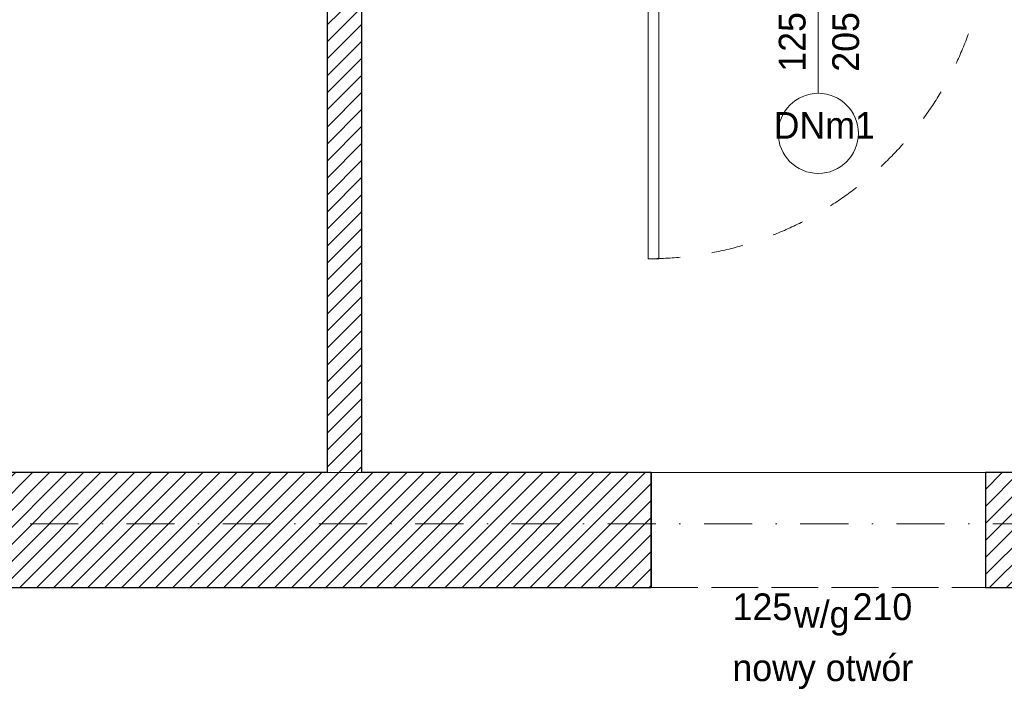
# Model space of a CAD drawing. Header units: millimetres. Extents: x -140780 to 266886, y -104422 to 233759.
# Tile 68 of 104: x 214600 to 218283, y 112587 to 115092. Entities that reach past the tile are written whole.
import ezdxf
from ezdxf.enums import TextEntityAlignment as Align

# ---------------------------------------------------------------- set-up
doc = ezdxf.new("R2010")
doc.units = ezdxf.units.MM
doc.header["$MEASUREMENT"] = 0
for name, pattern in [('Krawędzie ukryte', [225, 175, -50]), ('Kropki i Kreski', [360, 180, -90, 0, -90]), ('Przerywana', [240, 120, -120])]:
    doc.linetypes.add(name, pattern=pattern)
for name, color, linetype in [('Drzwi ArchiCAD', 7, 'Continuous'), ('Konstrukcja - Siatki mod', 7, 'Continuous'), ('KR_INW', 7, 'Continuous'), ('NAPIS_SODON', 7, 'Continuous'), ('ROZBUDOWA_NOWE_DZIAŁOWE', 7, 'Continuous'), ('Znaczniki drzwi ArchiCADa', 7, 'Continuous')]:
    doc.layers.add(name, color=color, linetype=linetype)
for name, color, linetype, lineweight, true_color in [('Drzwi ArchiCAD_Nr_pióra__24', 7, 'Continuous', 15, 0x029e21), ('Drzwi ArchiCAD_Nr_pióra__4', 7, 'Continuous', 13, 0x029e21), ('Konstrukcja - Siatki mod_Nr_pióra__48', 7, 'Continuous', 15, 0xa80f02), ('PREBUDOWA_NOWE_NADPROŻA_Nr_pióra__44', 7, 'Continuous', 13, 0x029e21), ('Znaczniki drzwi ArchiCADa_Nr_pióra__24', 7, 'Continuous', 15, 0x029e21), ('Znaczniki drzwi ArchiCADa_Nr_pióra__4', 7, 'Continuous', 13, 0x029e21)]:
    doc.layers.add(name, color=color, linetype=linetype, lineweight=lineweight, true_color=true_color)
for name, color, linetype, lineweight in [('Drzwi ArchiCAD_Nr_pióra__27', 7, 'Continuous', 25), ('KR_INW_Nr_pióra__101', 252, 'Continuous', 5), ('KR_INW_Nr_pióra__27', 7, 'Continuous', 25), ('NAPIS_SODON_Nr_pióra__121', 255, 'Continuous', 0), ('ROZBUDOWA_NOWE_DZIAŁOWE_Nr_pióra__27', 7, 'Continuous', 25), ('STREFA_NOWE_POM_Nr_pióra__121', 255, 'Continuous', 0)]:
    doc.layers.add(name, color=color, linetype=linetype, lineweight=lineweight)
doc.styles.add('GENERATED_STYLE_2', font='txt')
pattern_1 = [(45, (0, 0), (-31.819804, 31.819804), [])]

# ---------------------------------------------------------------- blocks, each defined once
blk = doc.blocks.new('Strop_2', base_point=(188316, 115154.1))
at = {"layer": 'NAPIS_SODON_Nr_pióra__121', "linetype": 'Continuous', "flags": 128}
blk.add_lwpolyline([(224893.2, 113397.6), (205242.2, 113397.6), (204667.3, 113397.6), (188316, 113397.6)], dxfattribs=at)
blk = doc.blocks.new('Ściana_7', base_point=(224463.2, 113397.6))
at = {"layer": 'KR_INW_Nr_pióra__101', "linetype": 'Continuous'}
h = blk.add_hatch(dxfattribs=at)
h.set_pattern_fill('Cegła_licówka', color=256, style=0, pattern_type=2)
h.set_pattern_definition(pattern_1)
h.paths.add_polyline_path([(218212.4, 113397.6), (218212.4, 112967.6), (222269.4, 112967.6), (222269.4, 113082.6), (222269.4, 113397.6)])
at = {"layer": 'KR_INW_Nr_pióra__27', "linetype": 'Continuous', "flags": 128}
for points in [[(218956.4, 113397.6), (218212.4, 113397.6)], [(218212.4, 113397.6), (218212.4, 112967.6)], [(218212.4, 112967.6), (222269.4, 112967.6)]]:
    blk.add_lwpolyline(points, dxfattribs=at)
blk = doc.blocks.new('Ściana_8', base_point=(215880.3, 113397.6))
at = {"layer": 'KR_INW_Nr_pióra__101', "linetype": 'Continuous'}
h = blk.add_hatch(dxfattribs=at)
h.set_pattern_fill('Cegła_licówka', color=256, style=0, pattern_type=2)
h.set_pattern_definition(pattern_1)
h.paths.add_polyline_path([(215880.3, 113397.6), (215880.3, 115166.8), (215750.3, 115166.8), (215750.3, 113397.6)])
at = {"layer": 'KR_INW_Nr_pióra__27', "linetype": 'Continuous', "flags": 128}
for points in [[(215750.3, 115166.8), (215750.3, 113397.6)], [(215880.3, 113397.6), (215880.3, 115166.8)]]:
    blk.add_lwpolyline(points, dxfattribs=at)
blk = doc.blocks.new('Drzwi 19_52')
at = {"layer": 'Drzwi ArchiCAD_Nr_pióra__24', "linetype": 'Continuous'}
for p, q in [((597, 0), (597, 1274)), ((597, 1274), (637, 1274)), ((637, 1274), (637, 0)), ((-637, 0), (-725, 0)), ((-725, 0), (-725, -115)), ((-637, -40), (-637, 0)), ((637, 0), (597, 0)), ((725, 0), (637, 0)), ((637, 0), (637, -40)), ((725, -115), (725, 0)), ((-625, -40), (-637, -40)), ((-625, -115), (-625, -40)), ((637, -40), (625, -40)), ((625, -40), (625, -115)), ((-725, -115), (-625, -115)), ((625, -115), (725, -115))]:
    blk.add_line(p, q, dxfattribs=at)
at = {"layer": 'Drzwi ArchiCAD_Nr_pióra__27', "linetype": 'Continuous'}
for p, q in [((-725, -115), (-725, 0)), ((725, -115), (725, 0))]:
    blk.add_line(p, q, dxfattribs=at)
at = {"layer": 'Drzwi ArchiCAD_Nr_pióra__4', "linetype": 'Przerywana'}
blk.add_arc((637, 0), 1274, 90, 180, dxfattribs=at)
blk = doc.blocks.new('Znacznik Wym 19_32')
at = {"layer": 'Znaczniki drzwi ArchiCADa_Nr_pióra__4', "linetype": 'Continuous'}
blk.add_line((0, -770), (0, 300), dxfattribs=at)
for start, end in [(0, 180), (180, 0)]:
    blk.add_arc((0, -920), 150, start, end, dxfattribs=at)
at = {"layer": 'Znaczniki drzwi ArchiCADa_Nr_pióra__4', "style": 'GENERATED_STYLE_2'}
for tag, rotation, p in [('AC_MarkerText_2', 90, (-17.6, -689.3)), ('AC_MarkerText_3', 90, (182.4, -689.3)), ('AC_WIDO_ID', 360, (-167.1, -970))]:
    blk.add_attdef(tag, text='', height=100, rotation=rotation, dxfattribs=at).set_placement(p, align=Align.BOTTOM_LEFT)
blk = doc.blocks.new('Ściana_135', base_point=(216862.4, 115586.8))
at = {"layer": 'ROZBUDOWA_NOWE_DZIAŁOWE_Nr_pióra__27', "linetype": 'Continuous'}
for p, q in [((216862.4, 115586.8), (216862.4, 115471.8)), ((218312.4, 115586.8), (218312.4, 115471.8)), ((216862.4, 115471.8), (216862.4, 115166.8)), ((218312.4, 115471.8), (218312.4, 115166.8))]:
    blk.add_line(p, q, dxfattribs=at)
at = {"layer": 'Drzwi ArchiCAD', "linetype": 'Continuous', "zscale": 1000, "rotation": 180}
blk.add_blockref('Drzwi 19_52', (217587.4, 115471.8), dxfattribs=at)
at = {"layer": 'Znaczniki drzwi ArchiCADa', "color": 104, "lineweight": 13, "true_color": 0x029e21}
ref = blk.add_blockref('Znacznik Wym 19_32', (217587.4, 115586.8), dxfattribs=at)
ref.add_attrib('AC_MarkerText_2', '125', dxfattribs={"layer": 'Znaczniki drzwi ArchiCADa_Nr_pióra__4', "color": 104, "true_color": 0x029e21, "height": 100, "rotation": 90, "style": 'GENERATED_STYLE_2'}).set_placement((217569.7, 114897.4), align=Align.BOTTOM_LEFT)
ref.add_attrib('AC_MarkerText_3', '205', dxfattribs={"layer": 'Znaczniki drzwi ArchiCADa_Nr_pióra__4', "color": 104, "true_color": 0x029e21, "height": 100, "rotation": 90, "style": 'GENERATED_STYLE_2'}).set_placement((217769.7, 114897.4), align=Align.BOTTOM_LEFT)
ref.add_attrib('AC_WIDO_ID', 'DNm1', dxfattribs={"layer": 'Znaczniki drzwi ArchiCADa_Nr_pióra__4', "color": 104, "true_color": 0x029e21, "height": 100, "rotation": 360, "style": 'GENERATED_STYLE_2'}).set_placement((217420.3, 114616.8), align=Align.BOTTOM_LEFT)
blk = doc.blocks.new('Ściana_137', base_point=(216962.4, 113397.6))
at = {"layer": 'KR_INW_Nr_pióra__101', "linetype": 'Continuous'}
h = blk.add_hatch(dxfattribs=at)
h.set_pattern_fill('Cegła_licówka', color=256, style=0, pattern_type=2)
h.set_pattern_definition(pattern_1)
h.paths.add_polyline_path([(216962.4, 113397.6), (210318.1, 113397.6), (210318.1, 112967.6), (216962.4, 112967.6)])
at = {"layer": 'KR_INW_Nr_pióra__27', "linetype": 'Continuous', "flags": 128}
for points in [[(215750.3, 113397.6), (210318.1, 113397.6)], [(216962.4, 113397.6), (215880.3, 113397.6)], [(216962.4, 112967.6), (216962.4, 113397.6)], [(210318.1, 112967.6), (216962.4, 112967.6)]]:
    blk.add_lwpolyline(points, dxfattribs=at)
blk = doc.blocks.new('Podstawowy znacznik okna-drzwi-świetlika')
at = {"layer": 'Znaczniki drzwi ArchiCADa_Nr_pióra__24', "style": 'GENERATED_STYLE_2'}
for tag, p in [('AC_WIDO_ID', (-112.5, 250)), ('AC_WIDO_A_SIZE', (-320.5, 48.3)), ('GS_Separator', (-128.5, 20.3)), ('AC_WIDO_B_SIZE', (128.5, 48.3))]:
    blk.add_attdef(tag, text='', height=100, dxfattribs=at).set_placement(p, align=Align.BOTTOM_LEFT)
blk = doc.blocks.new('Ściana_138', base_point=(218212.4, 113397.6))
at = {"layer": 'ROZBUDOWA_NOWE_DZIAŁOWE_Nr_pióra__27', "linetype": 'Continuous'}
for p, q in [((216962.4, 113397.6), (216962.4, 112967.6)), ((218212.4, 113397.6), (218212.4, 112967.6))]:
    blk.add_line(p, q, dxfattribs=at)
at = {"layer": 'Znaczniki drzwi ArchiCADa', "color": 104, "lineweight": 13, "true_color": 0x029e21}
ref = blk.add_blockref('Podstawowy znacznik okna-drzwi-świetlika', (217587.4, 112967.6), dxfattribs=dict(at, rotation=180))
ref.add_attrib('GS_Separator', ' w/g ', dxfattribs={"layer": 'Znaczniki drzwi ArchiCADa_Nr_pióra__4', "color": 104, "true_color": 0x029e21, "height": 100, "rotation": 360, "style": 'GENERATED_STYLE_2'}).set_placement((217458.9, 112787.8), align=Align.BOTTOM_LEFT)
ref.add_attrib('AC_WIDO_ID', 'nowy otwór', dxfattribs={"layer": 'Znaczniki drzwi ArchiCADa_Nr_pióra__4', "color": 104, "true_color": 0x029e21, "height": 100, "rotation": 360, "style": 'GENERATED_STYLE_2'}).set_placement((217266, 112587.8), align=Align.BOTTOM_LEFT)
ref.add_attrib('AC_WIDO_A_SIZE', '125', dxfattribs={"layer": 'Znaczniki drzwi ArchiCADa_Nr_pióra__4', "color": 104, "true_color": 0x029e21, "height": 100, "rotation": 360, "style": 'GENERATED_STYLE_2'}).set_placement((217266.9, 112815.9), align=Align.BOTTOM_LEFT)
ref.add_attrib('AC_WIDO_B_SIZE', '210', dxfattribs={"layer": 'Znaczniki drzwi ArchiCADa_Nr_pióra__4', "color": 104, "true_color": 0x029e21, "height": 100, "rotation": 360, "style": 'GENERATED_STYLE_2'}).set_placement((217715.8, 112815.9), align=Align.BOTTOM_LEFT)
blk = doc.blocks.new('Standardowy znacznik siatki_10')
at = {"layer": 'Konstrukcja - Siatki mod_Nr_pióra__48', "linetype": 'Kropki i Kreski'}
blk.add_line((1000, 0), (72912, 0), dxfattribs=at)

msp = doc.modelspace()

# ---------------------------------------------------------------- linework, layer by layer
at = {"layer": 'PREBUDOWA_NOWE_NADPROŻA_Nr_pióra__44', "linetype": 'Krawędzie ukryte'}
for p, q in [((218212.4, 113397.6), (216962.4, 113397.6)), ((216962.4, 112967.6), (218212.4, 112967.6))]:
    msp.add_line(p, q, dxfattribs=at)
at = {"layer": 'STREFA_NOWE_POM_Nr_pióra__121', "linetype": 'Continuous', "flags": 128}
msp.add_lwpolyline([(214351, 115146.8), (214176.7, 115146.8), (212299.9, 115146.8), (212299.9, 115147.1), (209976.4, 115147.1), (209095, 115147.1), (209110.2, 113397.6), (209438.1, 113397.6), (210318.1, 113397.6), (215750.3, 113397.6), (215750.3, 115146.8), (215056.7, 115146.8)], close=True, dxfattribs=at)

# ---------------------------------------------------------------- block references
at = {"layer": 'Konstrukcja - Siatki mod', "color": 8, "linetype": 'Continuous', "lineweight": 13, "zscale": 1000}
msp.add_blockref('Standardowy znacznik siatki_10', (177989.3, 113205.9), dxfattribs=at)
at = {"layer": 'KR_INW'}
for name, p in [('Ściana_8', (215880.3, 113397.6)), ('Ściana_7', (224463.2, 113397.6)), ('Ściana_137', (216962.4, 113397.6))]:
    msp.add_blockref(name, p, dxfattribs=at)
at = {"layer": 'NAPIS_SODON', "color": 255, "linetype": 'Continuous', "lineweight": 0}
msp.add_blockref('Strop_2', (188316, 115154.1), dxfattribs=at)
at = {"layer": 'ROZBUDOWA_NOWE_DZIAŁOWE'}
for name, p in [('Ściana_135', (216862.4, 115586.8)), ('Ściana_138', (218212.4, 113397.6))]:
    msp.add_blockref(name, p, dxfattribs=at)

doc.saveas('drawing.dxf')
